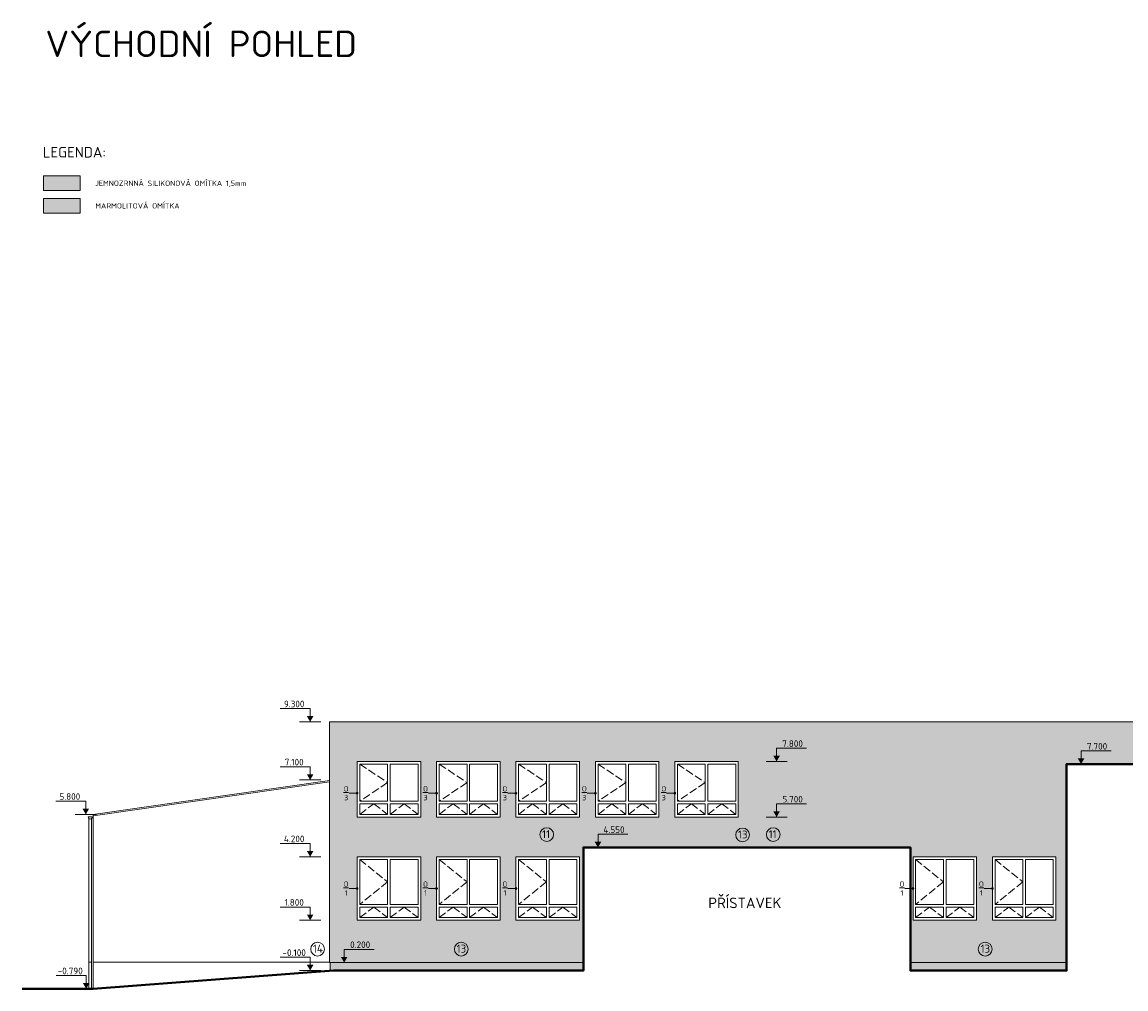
# Model space of a CAD drawing. Header units: metres. Extents: x -115250 to 1551995, y -140807 to 374743.
# Tile 44 of 205: x 30287 to 71990, y -795 to 35739. Entities that reach past the tile are written whole.
import ezdxf
from ezdxf import colors
from ezdxf.entities.mleader import LeaderData, LeaderLine
from ezdxf.enums import TextEntityAlignment as Align
from ezdxf.math import Vec2, Vec3

# ---------------------------------------------------------------- set-up
doc = ezdxf.new("R2010")
doc.units = ezdxf.units.M
doc.header["$LTSCALE"] = 100
doc.linetypes.add('0101aČÁRKOVANÁ', pattern=[4, 3, -1])
for name, color, linetype, lineweight in [('010-kota vyskova', 3, 'Continuous', 9), ('010-okno', 10, 'Continuous', 15), ('010-okno bublina', 12, 'Continuous', 9), ('010-otevirani', 11, '0101aČÁRKOVANÁ', 9), ('010-popis', 16, 'Continuous', 9), ('010-popis legenda', 3, 'Continuous', 9), ('010-tenka', 10, 'Continuous', 15), ('910-popis', 3, 'Continuous', 9), ('910-popis legenda', 3, 'Continuous', 9), ('910-tenka', 4, 'Continuous', 15), ('910-tlusta', 6, 'Continuous', 40)]:
    doc.layers.add(name, color=color, linetype=linetype, lineweight=lineweight)
doc.styles.add('ISOCPEUR', font='isocpeur.ttf')
doc.styles.get("Standard").update_dxf_attribs({"font": 'isocpeur.ttf'})

# ---------------------------------------------------------------- blocks, each defined once
blk = doc.blocks.new('*U103')
blk.add_hatch(color=256).paths.add_polyline_path([(-125, 217), (125, 217), (0, 0)])
for p, q in [((0, 500), (-1132, 500)), ((0, 0), (0, 500)), ((-400, 0), (400, 0))]:
    blk.add_line(p, q)
at = {"flags": 8}
blk.add_attdef('VÝŠKA', text='', height=250, dxfattribs=at).set_placement((-604, 550), align=Align.CENTER)
blk = doc.blocks.new('*U30')
blk.add_hatch(color=256).paths.add_polyline_path([(-125, 217), (125, 217), (0, 0)])
for p, q in [((0, 0), (0, 500)), ((0, 500), (1132, 500)), ((-400, 0), (400, 0))]:
    blk.add_line(p, q)
at = {"flags": 8}
blk.add_attdef('VÝŠKA', text='', height=250, dxfattribs=at).set_placement((604, 550), align=Align.CENTER)
blk = doc.blocks.new('_Dot')
at = {"color": 0, "linetype": 'ByBlock', "lineweight": -2}
blk.add_line((-0.5, 0), (-1, 0), dxfattribs=at)
at = {"color": 0, "linetype": 'ByBlock', "const_width": 0.5}
blk.add_lwpolyline([(-0.25, 0, 1), (0.25, 0, 1)], format="xyb", close=True, dxfattribs=at)

msp = doc.modelspace()

# ---------------------------------------------------------------- hatches: boundary and pattern name
at = {"layer": '010-popis', "transparency": 33554559}
h = msp.add_hatch(color=40, dxfattribs=at)
h.dxf.hatch_style = 1
h.paths.add_polyline_path([(31099, 29929.2), (32485.2, 29929.2), (32485.2, 29375), (31099, 29375)])
h = msp.add_hatch(color=39, dxfattribs=at)
h.dxf.hatch_style = 1
h.paths.add_polyline_path([(31099, 29075), (32485.2, 29075), (32485.2, 28520.8), (31099, 28520.8)])
h = msp.add_hatch(color=40, dxfattribs=at)
h.dxf.hatch_style = 1
h.paths.add_polyline_path([(69746.7, 7700), (78947, 7700), (78947, 3900), (82844.7, 3900), (82844.7, 200), (110016.7, 200), (110016.7, 9298), (41906.7, 9298), (41906.7, 200), (41926.7, 200), (51496.7, 200), (51496.7, 4550), (63846.7, 4550), (63846.7, 200), (69746.7, 200)])
h.paths.add_polyline_path([(63946.7, 4200), (66346.7, 4200), (66346.7, 1800), (63946.7, 1800)], flags=16)
h.paths.add_polyline_path([(64046.7, 4100), (65096.7, 4100), (65096.7, 2400), (64046.7, 2400)], flags=0)
h.paths.add_polyline_path([(65196.7, 4100), (66246.7, 4100), (66246.7, 2400), (65196.7, 2400)], flags=0)
h.paths.add_polyline_path([(66946.7, 4200), (69346.7, 4200), (69346.7, 1800), (66946.7, 1800)], flags=16)
h.paths.add_polyline_path([(67046.7, 4100), (68096.7, 4100), (68096.7, 2400), (67046.7, 2400)], flags=0)
h.paths.add_polyline_path([(64046.7, 2300), (65096.7, 2300), (65096.7, 1900), (64046.7, 1900)], flags=0)
h.paths.add_polyline_path([(65196.7, 2300), (66246.7, 2300), (66246.7, 1900), (65196.7, 1900)], flags=0)
h.paths.add_polyline_path([(68196.7, 4100), (69246.7, 4100), (69246.7, 2400), (68196.7, 2400)], flags=0)
h.paths.add_polyline_path([(57346.7, 5700), (54946.7, 5700), (54946.7, 7800), (57346.7, 7800)], flags=16)
h.paths.add_polyline_path([(67046.7, 2300), (68096.7, 2300), (68096.7, 1900), (67046.7, 1900)], flags=0)
h.paths.add_polyline_path([(57246.7, 6300), (56196.7, 6300), (56196.7, 7700), (57246.7, 7700)], flags=0)
h.paths.add_polyline_path([(57246.7, 6200), (57246.7, 5800), (56196.7, 5800), (56196.7, 6200)], flags=0)
h.paths.add_polyline_path([(68196.7, 2300), (69246.7, 2300), (69246.7, 1900), (68196.7, 1900)], flags=0)
h.paths.add_polyline_path([(56096.7, 6300), (55046.7, 6300), (55046.7, 7700), (56096.7, 7700)], flags=0)
h.paths.add_polyline_path([(56096.7, 6200), (56096.7, 5800), (55046.7, 5800), (55046.7, 6200)], flags=0)
h.paths.add_polyline_path([(54346.7, 5700), (51946.7, 5700), (51946.7, 7800), (54346.7, 7800)], flags=16)
h.paths.add_polyline_path([(54246.7, 6300), (53196.7, 6300), (53196.7, 7700), (54246.7, 7700)], flags=0)
h.paths.add_polyline_path([(54246.7, 6200), (54246.7, 5800), (53196.7, 5800), (53196.7, 6200)], flags=0)
h.paths.add_polyline_path([(53096.7, 6300), (52046.7, 6300), (52046.7, 7700), (53096.7, 7700)], flags=0)
h.paths.add_polyline_path([(53096.7, 6200), (53096.7, 5800), (52046.7, 5800), (52046.7, 6200)], flags=0)
h.paths.add_polyline_path([(51346.7, 5700), (48946.7, 5700), (48946.7, 7800), (51346.7, 7800)], flags=16)
h.paths.add_polyline_path([(51246.7, 6300), (50196.7, 6300), (50196.7, 7700), (51246.7, 7700)], flags=0)
h.paths.add_polyline_path([(51246.7, 6200), (51246.7, 5800), (50196.7, 5800), (50196.7, 6200)], flags=0)
h.paths.add_polyline_path([(51346.7, 4200), (51346.7, 1800), (48946.7, 1800), (48946.7, 4200)], flags=16)
h.paths.add_polyline_path([(51246.7, 4100), (51246.7, 2400), (50196.7, 2400), (50196.7, 4100)], flags=0)
h.paths.add_polyline_path([(51246.7, 2300), (51246.7, 1900), (50196.7, 1900), (50196.7, 2300)], flags=0)
h.paths.add_polyline_path([(50096.7, 6300), (49046.7, 6300), (49046.7, 7700), (50096.7, 7700)], flags=0)
h.paths.add_polyline_path([(50096.7, 6200), (50096.7, 5800), (49046.7, 5800), (49046.7, 6200)], flags=0)
h.paths.add_polyline_path([(50096.7, 4100), (50096.7, 2400), (49046.7, 2400), (49046.7, 4100)], flags=0)
h.paths.add_polyline_path([(50096.7, 2300), (50096.7, 1900), (49046.7, 1900), (49046.7, 2300)], flags=0)
h.paths.add_polyline_path([(48346.7, 5700), (45946.7, 5700), (45946.7, 7800), (48346.7, 7800)], flags=16)
h.paths.add_polyline_path([(48246.7, 6300), (47196.7, 6300), (47196.7, 7700), (48246.7, 7700)], flags=0)
h.paths.add_polyline_path([(48246.7, 6200), (48246.7, 5800), (47196.7, 5800), (47196.7, 6200)], flags=0)
h.paths.add_polyline_path([(48346.7, 4200), (48346.7, 1800), (45946.7, 1800), (45946.7, 4200)], flags=16)
h.paths.add_polyline_path([(48246.7, 4100), (48246.7, 2400), (47196.7, 2400), (47196.7, 4100)], flags=0)
h.paths.add_polyline_path([(48246.7, 2300), (48246.7, 1900), (47196.7, 1900), (47196.7, 2300)], flags=0)
h.paths.add_polyline_path([(79497, 7200), (80997, 7200), (80997, 5700), (79497, 5700)], flags=16)
h.paths.add_polyline_path([(79597, 7100), (80897, 7100), (80897, 5800), (79597, 5800)], flags=0)
h.paths.add_polyline_path([(80247, 7100), (80463.7, 6666.7), (80897, 6450), (79597, 5800)], flags=0)
h.paths.add_polyline_path([(47096.7, 6300), (46046.7, 6300), (46046.7, 7700), (47096.7, 7700)], flags=0)
h.paths.add_polyline_path([(47096.7, 6200), (47096.7, 5800), (46046.7, 5800), (46046.7, 6200)], flags=0)
h.paths.add_polyline_path([(47096.7, 4100), (47096.7, 2400), (46046.7, 2400), (46046.7, 4100)], flags=0)
h.paths.add_polyline_path([(47096.7, 2300), (47096.7, 1900), (46046.7, 1900), (46046.7, 2300)], flags=0)
h.paths.add_polyline_path([(45346.7, 5700), (42946.7, 5700), (42946.7, 7800), (45346.7, 7800)], flags=16)
h.paths.add_polyline_path([(45246.7, 6300), (44196.7, 6300), (44196.7, 7700), (45246.7, 7700)], flags=0)
h.paths.add_polyline_path([(45246.7, 6200), (45246.7, 5800), (44196.7, 5800), (44196.7, 6200)], flags=0)
h.paths.add_polyline_path([(45346.7, 4200), (45346.7, 1800), (42946.7, 1800), (42946.7, 4200)], flags=16)
h.paths.add_polyline_path([(45246.7, 4100), (45246.7, 2400), (44196.7, 2400), (44196.7, 4100)], flags=0)
h.paths.add_polyline_path([(82047, 7200), (83547, 7200), (83547, 5700), (82047, 5700)], flags=16)
h.paths.add_polyline_path([(82147, 7100), (83447, 7100), (83447, 5800), (82147, 5800)], flags=0)
h.paths.add_polyline_path([(82797, 7100), (83013.7, 6666.7), (83447, 6450), (82147, 5800)], flags=0)
h.paths.add_polyline_path([(45246.7, 2300), (45246.7, 1900), (44196.7, 1900), (44196.7, 2300)], flags=0)
h.paths.add_polyline_path([(44096.7, 6300), (43046.7, 6300), (43046.7, 7700), (44096.7, 7700)], flags=0)
h.paths.add_polyline_path([(44096.7, 6200), (44096.7, 5800), (43046.7, 5800), (43046.7, 6200)], flags=0)
h.paths.add_polyline_path([(44096.7, 4100), (44096.7, 2400), (43046.7, 2400), (43046.7, 4100)], flags=0)
h.paths.add_polyline_path([(44096.7, 2300), (44096.7, 1900), (43046.7, 1900), (43046.7, 2300)], flags=0)
h.paths.add_polyline_path([(83246.7, 4200), (84446.7, 4200), (84446.7, 1800), (83246.7, 1800)], flags=16)
h.paths.add_polyline_path([(83346.7, 4100), (84346.7, 4100), (84346.7, 2400), (83346.7, 2400)], flags=0)
h.paths.add_polyline_path([(83346.7, 2300), (84346.7, 2300), (84346.7, 1900), (83346.7, 1900)], flags=0)
h.paths.add_polyline_path([(85576.7, 4200), (87976.7, 4200), (87976.7, 1800), (85576.7, 1800)], flags=16)
h.paths.add_polyline_path([(85676.7, 4100), (86726.7, 4100), (86726.7, 2400), (85676.7, 2400)], flags=0)
h.paths.add_polyline_path([(85676.7, 2300), (86726.7, 2300), (86726.7, 1900), (85676.7, 1900)], flags=0)
h.paths.add_polyline_path([(86477, 7200), (87977, 7200), (87977, 5700), (86477, 5700)], flags=16)
h.paths.add_polyline_path([(86577, 7100), (87877, 7100), (87877, 5800), (86577, 5800)], flags=0)
h.paths.add_polyline_path([(87227, 7100), (87443.7, 6666.7), (87877, 6450), (86577, 5800)], flags=0)
h.paths.add_polyline_path([(86826.7, 4100), (87876.7, 4100), (87876.7, 2400), (86826.7, 2400)], flags=0)
h.paths.add_polyline_path([(86826.7, 2300), (87876.7, 2300), (87876.7, 1900), (86826.7, 1900)], flags=0)
h.paths.add_polyline_path([(88577, 7200), (90077, 7200), (90077, 5700), (88577, 5700)], flags=16)
h.paths.add_polyline_path([(88677, 7100), (89977, 7100), (89977, 5800), (88677, 5800)], flags=0)
h.paths.add_polyline_path([(89327, 7100), (89543.7, 6666.7), (89977, 6450), (88677, 5800)], flags=0)
h.paths.add_polyline_path([(88576.7, 4200), (90976.7, 4200), (90976.7, 1800), (88576.7, 1800)], flags=16)
h.paths.add_polyline_path([(88676.7, 4100), (89726.7, 4100), (89726.7, 2400), (88676.7, 2400)], flags=0)
h.paths.add_polyline_path([(88676.7, 2300), (89726.7, 2300), (89726.7, 1900), (88676.7, 1900)], flags=0)
h.paths.add_polyline_path([(89826.7, 4100), (90876.7, 4100), (90876.7, 2400), (89826.7, 2400)], flags=0)
h.paths.add_polyline_path([(89826.7, 2300), (90876.7, 2300), (90876.7, 1900), (89826.7, 1900)], flags=0)
h.paths.add_polyline_path([(91577, 7800), (93977, 7800), (93977, 5700), (91577, 5700)], flags=16)
h.paths.add_polyline_path([(91677, 7700), (92727, 7700), (92727, 6300), (91677, 6300)], flags=0)
h.paths.add_polyline_path([(91677, 6200), (92727, 6200), (92727, 5800), (91677, 5800)], flags=0)
h.paths.add_polyline_path([(91576.7, 4200), (93976.7, 4200), (93976.7, 1800), (91576.7, 1800)], flags=16)
h.paths.add_polyline_path([(91676.7, 4100), (92726.7, 4100), (92726.7, 2400), (91676.7, 2400)], flags=0)
h.paths.add_polyline_path([(91676.7, 2300), (92726.7, 2300), (92726.7, 1900), (91676.7, 1900)], flags=0)
h.paths.add_polyline_path([(92827, 7700), (93877, 7700), (93877, 6300), (92827, 6300)], flags=0)
h.paths.add_polyline_path([(92827, 6200), (93877, 6200), (93877, 5800), (92827, 5800)], flags=0)
h.paths.add_polyline_path([(92826.7, 4100), (93876.7, 4100), (93876.7, 2400), (92826.7, 2400)], flags=0)
h.paths.add_polyline_path([(92826.7, 2300), (93876.7, 2300), (93876.7, 1900), (92826.7, 1900)], flags=0)
h.paths.add_polyline_path([(94577, 7800), (96977, 7800), (96977, 5700), (94577, 5700)], flags=16)
h.paths.add_polyline_path([(94677, 7700), (95727, 7700), (95727, 6300), (94677, 6300)], flags=0)
h.paths.add_polyline_path([(94677, 6200), (95727, 6200), (95727, 5800), (94677, 5800)], flags=0)
h.paths.add_polyline_path([(94576.7, 4200), (96976.7, 4200), (96976.7, 1800), (94576.7, 1800)], flags=16)
h.paths.add_polyline_path([(94676.7, 4100), (95726.7, 4100), (95726.7, 2400), (94676.7, 2400)], flags=0)
h.paths.add_polyline_path([(94676.7, 2300), (95726.7, 2300), (95726.7, 1900), (94676.7, 1900)], flags=0)
h.paths.add_polyline_path([(95827, 7700), (96877, 7700), (96877, 6300), (95827, 6300)], flags=0)
h.paths.add_polyline_path([(95827, 6200), (96877, 6200), (96877, 5800), (95827, 5800)], flags=0)
h.paths.add_polyline_path([(95826.7, 4100), (96876.7, 4100), (96876.7, 2400), (95826.7, 2400)], flags=0)
h.paths.add_polyline_path([(95826.7, 2300), (96876.7, 2300), (96876.7, 1900), (95826.7, 1900)], flags=0)
h.paths.add_polyline_path([(97577, 7800), (99977, 7800), (99977, 5700), (97577, 5700)], flags=16)
h.paths.add_polyline_path([(97677, 7700), (98727, 7700), (98727, 6300), (97677, 6300)], flags=0)
h.paths.add_polyline_path([(97677, 6200), (98727, 6200), (98727, 5800), (97677, 5800)], flags=0)
h.paths.add_polyline_path([(97576.7, 4200), (99976.7, 4200), (99976.7, 1800), (97576.7, 1800)], flags=16)
h.paths.add_polyline_path([(97676.7, 4100), (98726.7, 4100), (98726.7, 2400), (97676.7, 2400)], flags=0)
h.paths.add_polyline_path([(97676.7, 2300), (98726.7, 2300), (98726.7, 1900), (97676.7, 1900)], flags=0)
h.paths.add_polyline_path([(98827, 7700), (99877, 7700), (99877, 6300), (98827, 6300)], flags=0)
h.paths.add_polyline_path([(98827, 6200), (99877, 6200), (99877, 5800), (98827, 5800)], flags=0)
h.paths.add_polyline_path([(98826.7, 4100), (99876.7, 4100), (99876.7, 2400), (98826.7, 2400)], flags=0)
h.paths.add_polyline_path([(98826.7, 2300), (99876.7, 2300), (99876.7, 1900), (98826.7, 1900)], flags=0)
h.paths.add_polyline_path([(100577, 7800), (102977, 7800), (102977, 5700), (100577, 5700)], flags=16)
h.paths.add_polyline_path([(100677, 7700), (101727, 7700), (101727, 6300), (100677, 6300)], flags=0)
h.paths.add_polyline_path([(100677, 6200), (101727, 6200), (101727, 5800), (100677, 5800)], flags=0)
h.paths.add_polyline_path([(100576.7, 4200), (102976.7, 4200), (102976.7, 1800), (100576.7, 1800)], flags=16)
h.paths.add_polyline_path([(100676.7, 4100), (101726.7, 4100), (101726.7, 2400), (100676.7, 2400)], flags=0)
h.paths.add_polyline_path([(100676.7, 2300), (101726.7, 2300), (101726.7, 1900), (100676.7, 1900)], flags=0)
h.paths.add_polyline_path([(101827, 7700), (102877, 7700), (102877, 6300), (101827, 6300)], flags=0)
h.paths.add_polyline_path([(101827, 6200), (102877, 6200), (102877, 5800), (101827, 5800)], flags=0)
h.paths.add_polyline_path([(101826.7, 4100), (102876.7, 4100), (102876.7, 2400), (101826.7, 2400)], flags=0)
h.paths.add_polyline_path([(101826.7, 2300), (102876.7, 2300), (102876.7, 1900), (101826.7, 1900)], flags=0)
h.paths.add_polyline_path([(103577, 7800), (105977, 7800), (105977, 5700), (103577, 5700)], flags=16)
h.paths.add_polyline_path([(103677, 7700), (104727, 7700), (104727, 6300), (103677, 6300)], flags=0)
h.paths.add_polyline_path([(103576.7, 4200), (105976.7, 4200), (105976.7, 1800), (103576.7, 1800)], flags=16)
h.paths.add_polyline_path([(103677, 6200), (104727, 6200), (104727, 5800), (103677, 5800)], flags=0)
h.paths.add_polyline_path([(103676.7, 4100), (104726.7, 4100), (104726.7, 2400), (103676.7, 2400)], flags=0)
h.paths.add_polyline_path([(103676.7, 2300), (104726.7, 2300), (104726.7, 1900), (103676.7, 1900)], flags=0)
h.paths.add_polyline_path([(104827, 7700), (105877, 7700), (105877, 6300), (104827, 6300)], flags=0)
h.paths.add_polyline_path([(104827, 6200), (105877, 6200), (105877, 5800), (104827, 5800)], flags=0)
h.paths.add_polyline_path([(104826.7, 4100), (105876.7, 4100), (105876.7, 2400), (104826.7, 2400)], flags=0)
h.paths.add_polyline_path([(104826.7, 2300), (105876.7, 2300), (105876.7, 1900), (104826.7, 1900)], flags=0)
h.paths.add_polyline_path([(106577, 7800), (108977, 7800), (108977, 5700), (106577, 5700)], flags=16)
h.paths.add_polyline_path([(106677, 7700), (107727, 7700), (107727, 6300), (106677, 6300)], flags=0)
h.paths.add_polyline_path([(106576.7, 4200), (108976.7, 4200), (108976.7, 1800), (106576.7, 1800)], flags=16)
h.paths.add_polyline_path([(106677, 6200), (107727, 6200), (107727, 5800), (106677, 5800)], flags=0)
h.paths.add_polyline_path([(106676.7, 4100), (107726.7, 4100), (107726.7, 2400), (106676.7, 2400)], flags=0)
h.paths.add_polyline_path([(106676.7, 2300), (107726.7, 2300), (107726.7, 1900), (106676.7, 1900)], flags=0)
h.paths.add_polyline_path([(107827, 7700), (108877, 7700), (108877, 6300), (107827, 6300)], flags=0)
h.paths.add_polyline_path([(107827, 6200), (108877, 6200), (108877, 5800), (107827, 5800)], flags=0)
h.paths.add_polyline_path([(107826.7, 4100), (108876.7, 4100), (108876.7, 2400), (107826.7, 2400)], flags=0)
h.paths.add_polyline_path([(107826.7, 2300), (108876.7, 2300), (108876.7, 1900), (107826.7, 1900)], flags=0)
edge = h.paths.add_edge_path(flags=16)
edge.add_arc((94116, 7604.7), 50, 0, 360)
h = msp.add_hatch(color=39, dxfattribs=at)
h.dxf.hatch_style = 1
h.paths.add_polyline_path([(51496.7, 200), (41926.7, 200), (41926.7, -109.1), (42046.7, -100), (51496.7, -100)])
h.paths.add_polyline_path([(69746.7, 200), (63846.7, 200), (63846.7, -100), (69746.7, -100)])
h.paths.add_polyline_path([(109996.7, 200), (82844.7, 200), (82844.7, -100), (109996.7, -100)])

# ---------------------------------------------------------------- linework, layer by layer
at = {"layer": '010-okno'}
for points in [[(45346.7, 7800), (42946.7, 7800), (42946.7, 5700), (45346.7, 5700)], [(43046.7, 7700), (44096.7, 7700), (44096.7, 6300), (43046.7, 6300)], [(45246.7, 7700), (44196.7, 7700), (44196.7, 6300), (45246.7, 6300)], [(48346.7, 7800), (45946.7, 7800), (45946.7, 5700), (48346.7, 5700)], [(46046.7, 7700), (47096.7, 7700), (47096.7, 6300), (46046.7, 6300)], [(48246.7, 7700), (47196.7, 7700), (47196.7, 6300), (48246.7, 6300)], [(51346.7, 7800), (48946.7, 7800), (48946.7, 5700), (51346.7, 5700)], [(49046.7, 7700), (50096.7, 7700), (50096.7, 6300), (49046.7, 6300)], [(51246.7, 7700), (50196.7, 7700), (50196.7, 6300), (51246.7, 6300)], [(54346.7, 7800), (51946.7, 7800), (51946.7, 5700), (54346.7, 5700)], [(52046.7, 7700), (53096.7, 7700), (53096.7, 6300), (52046.7, 6300)], [(54246.7, 7700), (53196.7, 7700), (53196.7, 6300), (54246.7, 6300)], [(57346.7, 7800), (54946.7, 7800), (54946.7, 5700), (57346.7, 5700)], [(55046.7, 7700), (56096.7, 7700), (56096.7, 6300), (55046.7, 6300)], [(57246.7, 7700), (56196.7, 7700), (56196.7, 6300), (57246.7, 6300)], [(43046.7, 6200), (44096.7, 6200), (44096.7, 5800), (43046.7, 5800)], [(45246.7, 6200), (44196.7, 6200), (44196.7, 5800), (45246.7, 5800)], [(46046.7, 6200), (47096.7, 6200), (47096.7, 5800), (46046.7, 5800)], [(48246.7, 6200), (47196.7, 6200), (47196.7, 5800), (48246.7, 5800)], [(49046.7, 6200), (50096.7, 6200), (50096.7, 5800), (49046.7, 5800)], [(51246.7, 6200), (50196.7, 6200), (50196.7, 5800), (51246.7, 5800)], [(52046.7, 6200), (53096.7, 6200), (53096.7, 5800), (52046.7, 5800)], [(54246.7, 6200), (53196.7, 6200), (53196.7, 5800), (54246.7, 5800)], [(55046.7, 6200), (56096.7, 6200), (56096.7, 5800), (55046.7, 5800)], [(57246.7, 6200), (56196.7, 6200), (56196.7, 5800), (57246.7, 5800)], [(45346.7, 4200), (42946.7, 4200), (42946.7, 1800), (45346.7, 1800)], [(48346.7, 4200), (45946.7, 4200), (45946.7, 1800), (48346.7, 1800)], [(51346.7, 4200), (48946.7, 4200), (48946.7, 1800), (51346.7, 1800)], [(66346.7, 4200), (63946.7, 4200), (63946.7, 1800), (66346.7, 1800)], [(69346.7, 4200), (66946.7, 4200), (66946.7, 1800), (69346.7, 1800)], [(43046.7, 4100), (44096.7, 4100), (44096.7, 2400), (43046.7, 2400)], [(45246.7, 4100), (44196.7, 4100), (44196.7, 2400), (45246.7, 2400)], [(46046.7, 4100), (47096.7, 4100), (47096.7, 2400), (46046.7, 2400)], [(48246.7, 4100), (47196.7, 4100), (47196.7, 2400), (48246.7, 2400)], [(49046.7, 4100), (50096.7, 4100), (50096.7, 2400), (49046.7, 2400)], [(51246.7, 4100), (50196.7, 4100), (50196.7, 2400), (51246.7, 2400)], [(64046.7, 4100), (65096.7, 4100), (65096.7, 2400), (64046.7, 2400)], [(66246.7, 4100), (65196.7, 4100), (65196.7, 2400), (66246.7, 2400)], [(67046.7, 4100), (68096.7, 4100), (68096.7, 2400), (67046.7, 2400)], [(69246.7, 4100), (68196.7, 4100), (68196.7, 2400), (69246.7, 2400)], [(43046.7, 2300), (44096.7, 2300), (44096.7, 1900), (43046.7, 1900)], [(45246.7, 2300), (44196.7, 2300), (44196.7, 1900), (45246.7, 1900)], [(46046.7, 2300), (47096.7, 2300), (47096.7, 1900), (46046.7, 1900)], [(48246.7, 2300), (47196.7, 2300), (47196.7, 1900), (48246.7, 1900)], [(49046.7, 2300), (50096.7, 2300), (50096.7, 1900), (49046.7, 1900)], [(51246.7, 2300), (50196.7, 2300), (50196.7, 1900), (51246.7, 1900)], [(64046.7, 2300), (65096.7, 2300), (65096.7, 1900), (64046.7, 1900)], [(66246.7, 2300), (65196.7, 2300), (65196.7, 1900), (66246.7, 1900)], [(67046.7, 2300), (68096.7, 2300), (68096.7, 1900), (67046.7, 1900)], [(69246.7, 2300), (68196.7, 2300), (68196.7, 1900), (69246.7, 1900)]]:
    msp.add_lwpolyline(points, close=True, dxfattribs=at)
at = {"layer": '010-otevirani'}
for points in [[(43046.7, 7700), (44096.7, 7000), (43046.7, 6300)], [(46046.7, 7700), (47096.7, 7000), (46046.7, 6300)], [(49046.7, 7700), (50096.7, 7000), (49046.7, 6300)], [(52046.7, 7700), (53096.7, 7000), (52046.7, 6300)], [(55046.7, 7700), (56096.7, 7000), (55046.7, 6300)], [(43046.7, 5800), (43571.7, 6200), (44096.7, 5800)], [(44196.7, 5800), (44721.7, 6200), (45246.7, 5800)], [(46046.7, 5800), (46571.7, 6200), (47096.7, 5800)], [(47196.7, 5800), (47721.7, 6200), (48246.7, 5800)], [(49046.7, 5800), (49571.7, 6200), (50096.7, 5800)], [(50196.7, 5800), (50721.7, 6200), (51246.7, 5800)], [(52046.7, 5800), (52571.7, 6200), (53096.7, 5800)], [(53196.7, 5800), (53721.7, 6200), (54246.7, 5800)], [(55046.7, 5800), (55571.7, 6200), (56096.7, 5800)], [(56196.7, 5800), (56721.7, 6200), (57246.7, 5800)], [(43046.7, 4100), (44096.7, 3250), (43046.7, 2400)], [(46046.7, 4100), (47096.7, 3250), (46046.7, 2400)], [(49046.7, 4100), (50096.7, 3250), (49046.7, 2400)], [(64046.7, 4100), (65096.7, 3250), (64046.7, 2400)], [(67046.7, 4100), (68096.7, 3250), (67046.7, 2400)], [(43046.7, 1900), (43571.7, 2300), (44096.7, 1900)], [(44196.7, 1900), (44721.7, 2300), (45246.7, 1900)], [(46046.7, 1900), (46571.7, 2300), (47096.7, 1900)], [(47196.7, 1900), (47721.7, 2300), (48246.7, 1900)], [(49046.7, 1900), (49571.7, 2300), (50096.7, 1900)], [(50196.7, 1900), (50721.7, 2300), (51246.7, 1900)], [(64046.7, 1900), (64571.7, 2300), (65096.7, 1900)], [(65196.7, 1900), (65721.7, 2300), (66246.7, 1900)], [(67046.7, 1900), (67571.7, 2300), (68096.7, 1900)], [(68196.7, 1900), (68721.7, 2300), (69246.7, 1900)]]:
    msp.add_lwpolyline(points, dxfattribs=at)
at = {"layer": '010-popis legenda'}
for points in [[(31099, 29929.2), (32485.2, 29929.2), (32485.2, 29375), (31099, 29375)], [(31099, 29075), (32485.2, 29075), (32485.2, 28520.8), (31099, 28520.8)]]:
    msp.add_lwpolyline(points, close=True, dxfattribs=at)
for centre in [(50107, 5036.2), (57507.1, 5023.5), (58668.7, 5036.2), (41450, 709.1), (46879.2, 709.1), (66672.3, 709.1)]:
    msp.add_circle(centre, 259.9, dxfattribs=at)
at = {"layer": '010-tenka'}
for p, q in [((41926.7, 200), (51496.7, 200)), ((63846.7, 200), (69746.7, 200))]:
    msp.add_line(p, q, dxfattribs=at)
msp.add_lwpolyline([(109996.7, -100), (109996.7, 200), (110016.7, 200), (110016.7, 9298), (41906.7, 9298), (41906.7, 200), (41926.7, 200), (41926.7, -109.1)], dxfattribs=at)
at = {"layer": '910-tenka'}
for points in [[(32976.7, -790.8), (32976.7, 5500), (32976.7, 5800), (41906.7, 7079.9)], [(41906.7, 7029.9), (32976.7, 5750)], [(32937.6, 5703.7), (32787.6, 5703.7)], [(32812.6, 5642.5), (32812.6, -792.3)], [(32912.6, 5642.5), (32912.6, -794.6)], [(32812.6, 220.9), (32912.6, 220.9)], [(32976.7, 220.9), (41906.7, 220.9)]]:
    msp.add_lwpolyline(points, dxfattribs=at)
msp.add_arc((32862.6, 5698.7), 75.2, 176.15858, 3.84142, dxfattribs=at)
at = {"layer": '910-tlusta'}
for points in [[(42046.7, -100), (51496.7, -100), (51496.7, 4550), (63846.7, 4550), (63846.7, -100), (69746.7, -100), (69746.7, 7700), (78947, 7700), (78947, 3900), (82844.7, 3900), (82844.7, -100), (114503.3, -100)], [(42046.7, -100), (32976.7, -790.8), (30287.1, -790.8)]]:
    msp.add_lwpolyline(points, dxfattribs=at)

# ---------------------------------------------------------------- block references
at = {"layer": '010-kota vyskova'}
for name, p, values in [('*U103', (41170.8, 9298), {'VÝŠKA': '9.300'}), ('*U30', (58792.7, 7800), {'VÝŠKA': '7.800'}), ('*U30', (70295.8, 7700), {'VÝŠKA': '7.700'}), ('*U103', (41170.8, 7100), {'VÝŠKA': '7.100'}), ('*U103', (32694.4, 5800), {'VÝŠKA': '5.800'}), ('*U30', (58792.7, 5700), {'VÝŠKA': '5.700'}), ('*U103', (41170.8, 4200), {'VÝŠKA': '4.200'}), ('*U30', (52045.8, 4550), {'VÝŠKA': '4.550'}), ('*U103', (41170.8, 1800), {'VÝŠKA': '1.800'}), ('*U30', (42455.8, 200), {'VÝŠKA': '0.200'}), ('*U103', (41170.8, -100), {'VÝŠKA': '-0.100'}), ('*U103', (32710.3, -790.8), {'VÝŠKA': '-0.790'})]:
    msp.add_blockref(name, p, dxfattribs=at).add_auto_attribs(values)

# ---------------------------------------------------------------- texts
at = {"layer": '010-popis legenda'}
for s, height, p in [('LEGENDA:', 400, (31073.5, 30620.5)), ('JEMNOZRNNÁ SILIKONOVÁ OMÍTKA 1,5mm', 200, (33052.3, 29548.1)), ('MARMOLITOVÁ OMÍTKA', 200, (33052.3, 28693.9)), ('11', 300, (49932.1, 4903.2)), ('13', 300, (57332.1, 4890.5)), ('11', 300, (58493.7, 4903.2)), ('14', 300, (41275, 576.1)), ('13', 300, (46704.2, 576.1)), ('13', 300, (66497.4, 576.1))]:
    msp.add_text(s, height=height, dxfattribs=at).set_placement(p)
at = {"layer": '910-popis'}
msp.add_text('PŘÍSTAVEK', height=400, dxfattribs=at).set_placement((56213.8, 2256.5))
at = {"layer": '910-popis legenda', "insert": (31167.2, 34915.6), "char_height": 1000, "attachment_point": 4, "style": 'ISOCPEUR'}
msp.add_mtext_dynamic_manual_height_columns('VÝCHODNÍ POHLED', width=14986.287, gutter_width=12.5, heights=[0], dxfattribs=at)

# ---------------------------------------------------------------- leaders
at = {"layer": '010-okno bublina'}
ml = msp.add_multileader_mtext('Standard', dxfattribs=at)
ml.set_content('{\\LO\\P}3', color=256, style='ISOCPEUR')
ml.set_leader_properties(color=256, linetype='ByLayer', lineweight=-1)
ml.set_arrow_properties(name='DOT')
ml.build(insert=Vec2(0, 0))
ml.multileader.update_dxf_attribs({"has_text_frame": 1, "text_left_attachment_type": 2, "text_right_attachment_type": 2, "dogleg_length": 0.0018, "arrow_head_size": 100, "scale": 200})
ctx = ml.context
ctx.base_point, ctx.scale, ctx.char_height, ctx.arrow_head_size, ctx.landing_gap_size, ctx.plane_origin = Vec3(42419.1, 6600), 200, 200, 100, 50, Vec3(45380.2, 6200.2)
ctx.left_attachment, ctx.right_attachment, ctx.text_align_type = 2, 2, 1
notes = []
notes.append((ctx, [(1, (1, 1, 0), (42639.1, 6600), (-1, 0), 0, [(0, [(42946.7, 6600)], 0, [])])]))
ctx.mtext.insert, ctx.mtext.alignment, ctx.mtext.flow_direction = Vec3(42529.1, 6866.7), 2, 5
ml = msp.add_multileader_mtext('Standard', dxfattribs=at)
ml.set_content('{\\LO\\P}3', color=256, style='ISOCPEUR')
ml.set_leader_properties(color=256, linetype='ByLayer', lineweight=-1)
ml.set_arrow_properties(name='DOT')
ml.build(insert=Vec2(0, 0))
ml.multileader.update_dxf_attribs({"has_text_frame": 1, "text_left_attachment_type": 2, "text_right_attachment_type": 2, "dogleg_length": 0.0018, "arrow_head_size": 100, "scale": 200})
ctx = ml.context
ctx.base_point, ctx.scale, ctx.char_height, ctx.arrow_head_size, ctx.landing_gap_size, ctx.plane_origin = Vec3(45419.1, 6600), 200, 200, 100, 50, Vec3(48380.2, 6200.2)
ctx.left_attachment, ctx.right_attachment, ctx.text_align_type = 2, 2, 1
notes.append((ctx, [(1, (1, 1, 0), (45639.1, 6600), (-1, 0), 0, [(0, [(45946.7, 6600)], 0, [])])]))
ctx.mtext.insert, ctx.mtext.alignment, ctx.mtext.flow_direction = Vec3(45529.1, 6866.7), 2, 5
ml = msp.add_multileader_mtext('Standard', dxfattribs=at)
ml.set_content('{\\LO\\P}3', color=256, style='ISOCPEUR')
ml.set_leader_properties(color=256, linetype='ByLayer', lineweight=-1)
ml.set_arrow_properties(name='DOT')
ml.build(insert=Vec2(0, 0))
ml.multileader.update_dxf_attribs({"has_text_frame": 1, "text_left_attachment_type": 2, "text_right_attachment_type": 2, "dogleg_length": 0.0018, "arrow_head_size": 100, "scale": 200})
ctx = ml.context
ctx.base_point, ctx.scale, ctx.char_height, ctx.arrow_head_size, ctx.landing_gap_size, ctx.plane_origin = Vec3(48419.1, 6600), 200, 200, 100, 50, Vec3(51380.2, 6200.2)
ctx.left_attachment, ctx.right_attachment, ctx.text_align_type = 2, 2, 1
notes.append((ctx, [(1, (1, 1, 0), (48639.1, 6600), (-1, 0), 0, [(0, [(48946.7, 6600)], 0, [])])]))
ctx.mtext.insert, ctx.mtext.alignment, ctx.mtext.flow_direction = Vec3(48529.1, 6866.7), 2, 5
ml = msp.add_multileader_mtext('Standard', dxfattribs=at)
ml.set_content('{\\LO\\P}3', color=256, style='ISOCPEUR')
ml.set_leader_properties(color=256, linetype='ByLayer', lineweight=-1)
ml.set_arrow_properties(name='DOT')
ml.build(insert=Vec2(0, 0))
ml.multileader.update_dxf_attribs({"has_text_frame": 1, "text_left_attachment_type": 2, "text_right_attachment_type": 2, "dogleg_length": 0.0018, "arrow_head_size": 100, "scale": 200})
ctx = ml.context
ctx.base_point, ctx.scale, ctx.char_height, ctx.arrow_head_size, ctx.landing_gap_size, ctx.plane_origin = Vec3(51419.1, 6600), 200, 200, 100, 50, Vec3(54380.2, 6200.2)
ctx.left_attachment, ctx.right_attachment, ctx.text_align_type = 2, 2, 1
notes.append((ctx, [(1, (1, 1, 0), (51639.1, 6600), (-1, 0), 0, [(0, [(51946.7, 6600)], 0, [])])]))
ctx.mtext.insert, ctx.mtext.alignment, ctx.mtext.flow_direction = Vec3(51529.1, 6866.7), 2, 5
ml = msp.add_multileader_mtext('Standard', dxfattribs=at)
ml.set_content('{\\LO\\P}3', color=256, style='ISOCPEUR')
ml.set_leader_properties(color=256, linetype='ByLayer', lineweight=-1)
ml.set_arrow_properties(name='DOT')
ml.build(insert=Vec2(0, 0))
ml.multileader.update_dxf_attribs({"has_text_frame": 1, "text_left_attachment_type": 2, "text_right_attachment_type": 2, "dogleg_length": 0.0018, "arrow_head_size": 100, "scale": 200})
ctx = ml.context
ctx.base_point, ctx.scale, ctx.char_height, ctx.arrow_head_size, ctx.landing_gap_size, ctx.plane_origin = Vec3(54419.1, 6600), 200, 200, 100, 50, Vec3(57380.2, 6200.2)
ctx.left_attachment, ctx.right_attachment, ctx.text_align_type = 2, 2, 1
notes.append((ctx, [(1, (1, 1, 0), (54639.1, 6600), (-1, 0), 0, [(0, [(54946.7, 6600)], 0, [])])]))
ctx.mtext.insert, ctx.mtext.alignment, ctx.mtext.flow_direction = Vec3(54529.1, 6866.7), 2, 5
ml = msp.add_multileader_mtext('Standard', dxfattribs=at)
ml.set_content('{\\LO\\P}1', color=256, style='ISOCPEUR')
ml.set_leader_properties(color=256, linetype='ByLayer', lineweight=-1)
ml.set_arrow_properties(name='DOT')
ml.build(insert=Vec2(0, 0))
ml.multileader.update_dxf_attribs({"has_text_frame": 1, "text_left_attachment_type": 2, "text_right_attachment_type": 2, "dogleg_length": 0.0018, "arrow_head_size": 100, "scale": 200})
ctx = ml.context
ctx.base_point, ctx.scale, ctx.char_height, ctx.arrow_head_size, ctx.landing_gap_size, ctx.plane_origin = Vec3(42419.1, 3000), 200, 200, 100, 50, Vec3(45380.2, 2600.2)
ctx.left_attachment, ctx.right_attachment, ctx.text_align_type = 2, 2, 1
notes.append((ctx, [(1, (1, 1, 0), (42639.1, 3000), (-1, 0), 0, [(0, [(42946.7, 3000)], 0, [])])]))
ctx.mtext.insert, ctx.mtext.alignment, ctx.mtext.flow_direction = Vec3(42529.1, 3266.7), 2, 5
ml = msp.add_multileader_mtext('Standard', dxfattribs=at)
ml.set_content('{\\LO\\P}1', color=256, style='ISOCPEUR')
ml.set_leader_properties(color=256, linetype='ByLayer', lineweight=-1)
ml.set_arrow_properties(name='DOT')
ml.build(insert=Vec2(0, 0))
ml.multileader.update_dxf_attribs({"has_text_frame": 1, "text_left_attachment_type": 2, "text_right_attachment_type": 2, "dogleg_length": 0.0018, "arrow_head_size": 100, "scale": 200})
ctx = ml.context
ctx.base_point, ctx.scale, ctx.char_height, ctx.arrow_head_size, ctx.landing_gap_size, ctx.plane_origin = Vec3(45419.1, 3000), 200, 200, 100, 50, Vec3(48380.2, 2600.2)
ctx.left_attachment, ctx.right_attachment, ctx.text_align_type = 2, 2, 1
notes.append((ctx, [(1, (1, 1, 0), (45639.1, 3000), (-1, 0), 0, [(0, [(45946.7, 3000)], 0, [])])]))
ctx.mtext.insert, ctx.mtext.alignment, ctx.mtext.flow_direction = Vec3(45529.1, 3266.7), 2, 5
ml = msp.add_multileader_mtext('Standard', dxfattribs=at)
ml.set_content('{\\LO\\P}1', color=256, style='ISOCPEUR')
ml.set_leader_properties(color=256, linetype='ByLayer', lineweight=-1)
ml.set_arrow_properties(name='DOT')
ml.build(insert=Vec2(0, 0))
ml.multileader.update_dxf_attribs({"has_text_frame": 1, "text_left_attachment_type": 2, "text_right_attachment_type": 2, "dogleg_length": 0.0018, "arrow_head_size": 100, "scale": 200})
ctx = ml.context
ctx.base_point, ctx.scale, ctx.char_height, ctx.arrow_head_size, ctx.landing_gap_size, ctx.plane_origin = Vec3(48419.1, 3000), 200, 200, 100, 50, Vec3(51380.2, 2600.2)
ctx.left_attachment, ctx.right_attachment, ctx.text_align_type = 2, 2, 1
notes.append((ctx, [(1, (1, 1, 0), (48639.1, 3000), (-1, 0), 0, [(0, [(48946.7, 3000)], 0, [])])]))
ctx.mtext.insert, ctx.mtext.alignment, ctx.mtext.flow_direction = Vec3(48529.1, 3266.7), 2, 5
ml = msp.add_multileader_mtext('Standard', dxfattribs=at)
ml.set_content('{\\LO\\P}1', color=256, style='ISOCPEUR')
ml.set_leader_properties(color=256, linetype='ByLayer', lineweight=-1)
ml.set_arrow_properties(name='DOT')
ml.build(insert=Vec2(0, 0))
ml.multileader.update_dxf_attribs({"has_text_frame": 1, "text_left_attachment_type": 2, "text_right_attachment_type": 2, "dogleg_length": 0.0018, "arrow_head_size": 100, "scale": 200})
ctx = ml.context
ctx.base_point, ctx.scale, ctx.char_height, ctx.arrow_head_size, ctx.landing_gap_size, ctx.plane_origin = Vec3(63419.1, 3000), 200, 200, 100, 50, Vec3(66380.2, 2600.2)
ctx.left_attachment, ctx.right_attachment, ctx.text_align_type = 2, 2, 1
notes.append((ctx, [(1, (1, 1, 0), (63639.1, 3000), (-1, 0), 0, [(0, [(63946.7, 3000)], 0, [])])]))
ctx.mtext.insert, ctx.mtext.alignment, ctx.mtext.flow_direction = Vec3(63529.1, 3266.7), 2, 5
ml = msp.add_multileader_mtext('Standard', dxfattribs=at)
ml.set_content('{\\LO\\P}1', color=256, style='ISOCPEUR')
ml.set_leader_properties(color=256, linetype='ByLayer', lineweight=-1)
ml.set_arrow_properties(name='DOT')
ml.build(insert=Vec2(0, 0))
ml.multileader.update_dxf_attribs({"has_text_frame": 1, "text_left_attachment_type": 2, "text_right_attachment_type": 2, "dogleg_length": 0.0018, "arrow_head_size": 100, "scale": 200})
ctx = ml.context
ctx.base_point, ctx.scale, ctx.char_height, ctx.arrow_head_size, ctx.landing_gap_size, ctx.plane_origin = Vec3(66419.1, 3000), 200, 200, 100, 50, Vec3(69380.2, 2600.2)
ctx.left_attachment, ctx.right_attachment, ctx.text_align_type = 2, 2, 1
notes.append((ctx, [(1, (1, 1, 0), (66639.1, 3000), (-1, 0), 0, [(0, [(66946.7, 3000)], 0, [])])]))
ctx.mtext.insert, ctx.mtext.alignment, ctx.mtext.flow_direction = Vec3(66529.1, 3266.7), 2, 5
for ctx, leaders in notes:
    for number, flags, end, landing, length, lines in leaders:
        leader = LeaderData()
        leader.index, (leader.has_last_leader_line, leader.has_dogleg_vector, leader.attachment_direction) = number, flags
        leader.last_leader_point, leader.dogleg_vector, leader.dogleg_length = Vec3(end), Vec3(landing), length
        for number, points, colour, breaks in lines:
            line = LeaderLine()
            line.index, line.vertices, line.color, line.breaks = number, Vec3.list(points), colors.encode_raw_color(colour), breaks
            leader.lines.append(line)
        ctx.leaders.append(leader)

doc.saveas('drawing.dxf')
